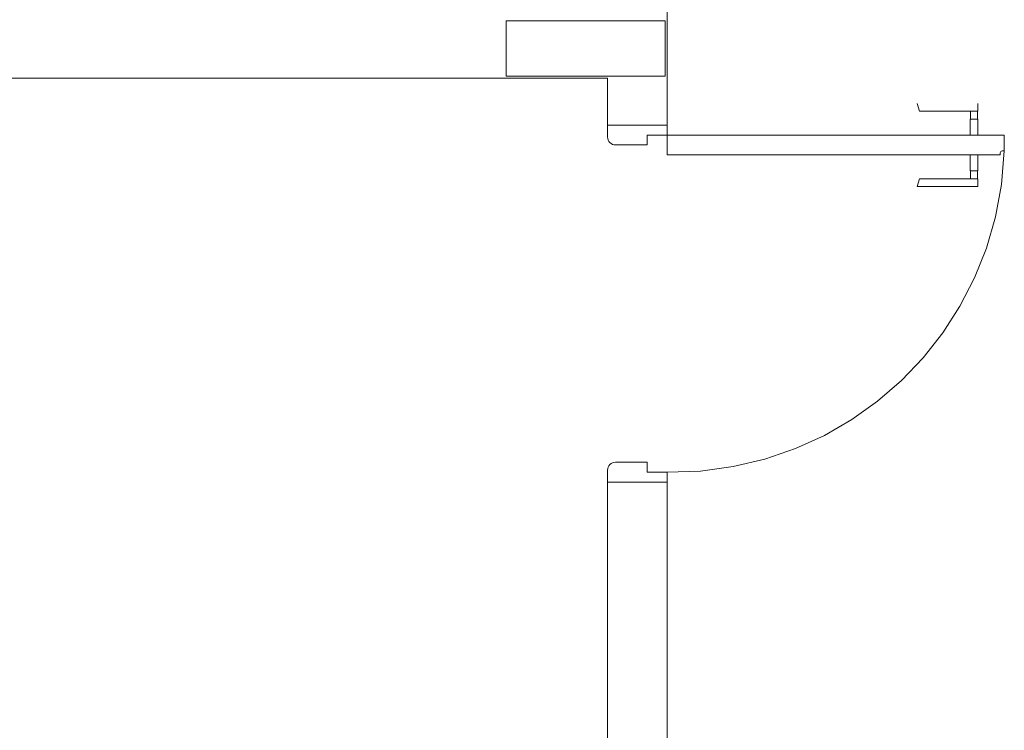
# Model space of a CAD drawing. Header units: feet. Extents: x 8 to 127, y 6 to 90.
# Tile 25 of 256: x 29.599 to 30.84, y 51.205 to 52.101. Entities that reach past the tile are written whole.
import ezdxf

# ---------------------------------------------------------------- set-up
doc = ezdxf.new("R2010")
doc.units = ezdxf.units.FT
doc.header["$MEASUREMENT"] = 0
doc.linetypes.add('HIDDENX2', pattern=[1.905, 1.27, -0.635])
for name, color, linetype in [('Alvenaria', 7, 'Continuous'), ('Esquadria', 250, 'Continuous'), ('FINA', 7, 'Continuous'), ('Projeção', 252, 'HIDDENX2')]:
    doc.layers.add(name, color=color, linetype=linetype)

msp = doc.modelspace()

# ---------------------------------------------------------------- linework, layer by layer
at = {"layer": 'Alvenaria', "lineweight": 5}
for p, q in [((30.4152, 52.3457), (30.4152, 51.9677)), ((30.3402, 52.0269), (27.6902, 52.0269)), ((30.3402, 51.9677), (30.3402, 52.0269)), ((30.4152, 51.9677), (30.3402, 51.9677)), ((30.4152, 51.5177), (30.3402, 51.5177)), ((30.3402, 51.5177), (30.3402, 51.1839)), ((30.4152, 51.1839), (30.4152, 51.5177))]:
    msp.add_line(p, q, dxfattribs=at)
at = {"layer": 'Esquadria', "lineweight": 5}
for p, q in [((30.7334, 51.9852), (30.7306, 51.9952)), ((30.807, 51.9852), (30.807, 51.9952)), ((30.807, 51.9852), (30.7334, 51.9852)), ((30.7978, 51.9752), (30.7978, 51.9852)), ((30.8063, 51.9752), (30.8063, 51.9852)), ((30.3402, 51.9677), (30.3402, 51.9527)), ((30.4152, 51.9552), (30.4152, 51.9677)), ((30.797, 51.9552), (30.797, 51.9752)), ((30.797, 51.9752), (30.807, 51.9752)), ((30.807, 51.9552), (30.807, 51.9752)), ((30.3902, 51.9552), (30.4152, 51.9552)), ((30.3902, 51.9427), (30.3902, 51.9552)), ((30.4152, 51.9552), (30.4152, 51.9302)), ((30.8402, 51.9552), (30.4152, 51.9552)), ((30.8402, 51.9352), (30.8402, 51.9552)), ((30.3502, 51.9427), (30.3902, 51.9427)), ((30.8352, 51.9302), (30.8352, 51.9327)), ((30.8377, 51.9352), (30.8402, 51.9352)), ((30.4152, 51.9302), (30.8352, 51.9302)), ((30.797, 51.9302), (30.797, 51.9102)), ((30.807, 51.9302), (30.807, 51.9102)), ((30.797, 51.9102), (30.807, 51.9102)), ((30.7978, 51.9102), (30.7978, 51.9002)), ((30.8063, 51.9102), (30.8063, 51.9002)), ((30.7334, 51.9002), (30.7306, 51.8902)), ((30.807, 51.9002), (30.7334, 51.9002)), ((30.807, 51.9002), (30.807, 51.8902)), ((30.807, 51.8902), (30.7306, 51.8902)), ((30.3502, 51.5427), (30.3902, 51.5427)), ((30.3902, 51.5427), (30.3902, 51.5302)), ((30.3402, 51.5177), (30.3402, 51.5327)), ((30.3902, 51.5302), (30.4152, 51.5302)), ((30.4152, 51.5302), (30.4152, 51.5177))]:
    msp.add_line(p, q, dxfattribs=at)
for centre, radius, start, end in [((30.3502, 51.9527), 0.01, 180, 270), ((30.8377, 51.9327), 0.0025, 90, 180), ((30.3502, 51.5327), 0.01, 90, 180)]:
    msp.add_arc(centre, radius, start, end, dxfattribs=at)
at = {"layer": 'FINA', "linetype": 'Continuous', "lineweight": 5}
for p, q in [((30.4126, 52.0994), (30.2126, 52.0994)), ((30.2126, 52.0994), (30.2126, 52.0294)), ((30.4126, 52.0294), (30.4126, 52.0994)), ((30.2126, 52.0294), (30.4126, 52.0294))]:
    msp.add_line(p, q, dxfattribs=at)
at = {"layer": 'Projeção', "lineweight": 5}
msp.add_arc((30.4217, 51.9488), 0.4187, 269.1064, 358.1329, dxfattribs=at)

doc.saveas('drawing.dxf')
